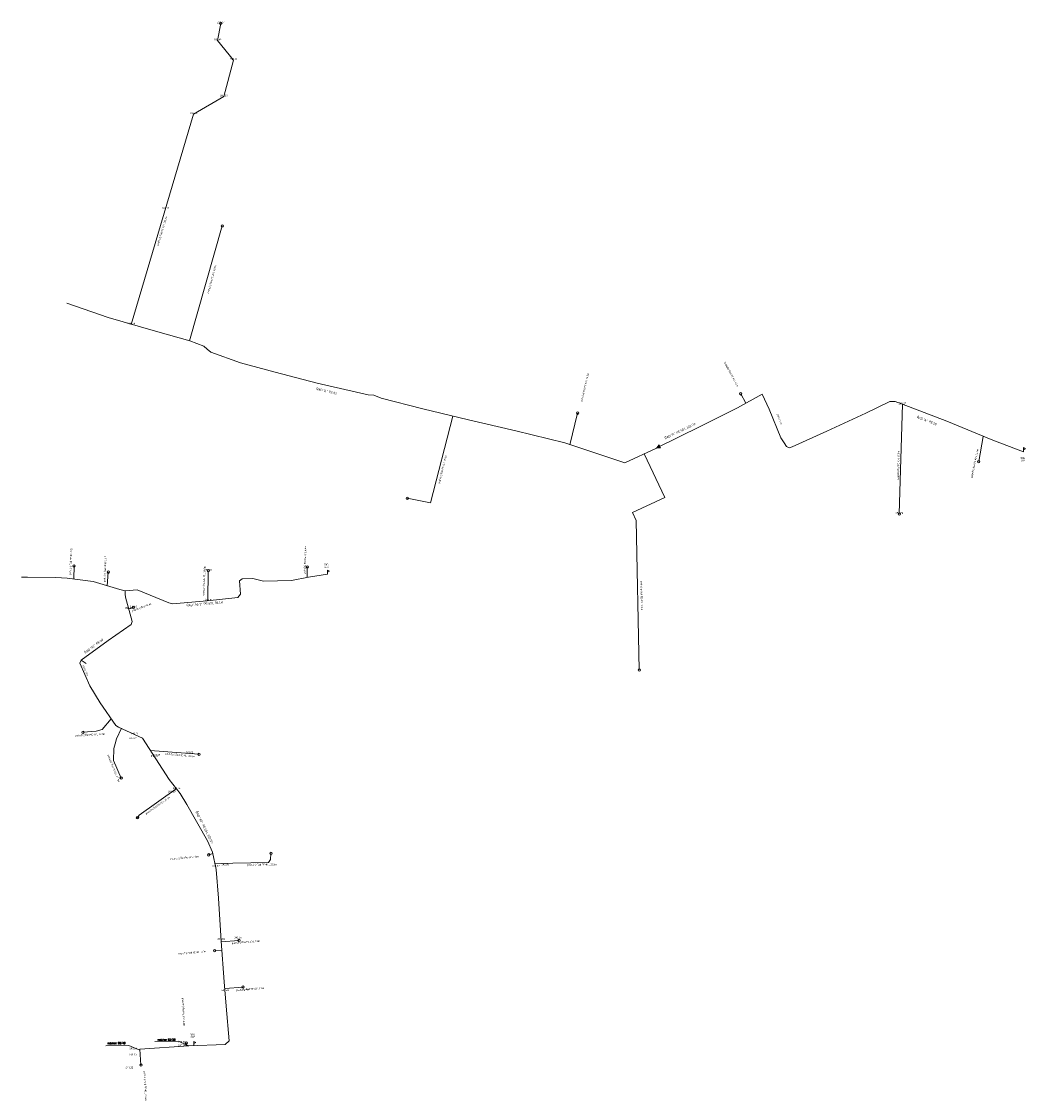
# Model space of a CAD drawing. Header units: metres. Extents: x -623763 to -621216, y -1177070 to -1175605.
# Tile 1 of 2: x -623763 to -623339, y -1177070 to -1176615. Entities that reach past the tile are written whole.
import ezdxf
from ezdxf.enums import TextEntityAlignment as Align

# ---------------------------------------------------------------- set-up
doc = ezdxf.new("R2010")
doc.units = ezdxf.units.M
for name, color, linetype, lineweight in [('04_Sítě_Splašková kanalizace_chraničky', 40, 'Continuous', 0), ('04_Sítě_Splašková kanalizace_místo pro připojení konc.uživatele', 32, 'Continuous', 0), ('04_Sítě_Splašková kanalizace_popis chraniček', 40, 'Continuous', 0), ('04_Sítě_Splašková kanalizace_popis hl.řadu', 32, 'Continuous', 0), ('04_Sítě_Splašková kanalizace_popis přípojek', 32, 'Continuous', 0), ('04_Sítě_Splašková kanalizace_popis redukcí', 32, 'Continuous', 0), ('04_Sítě_Splašková kanalizace_přípojky', 32, 'KSPL-C', 0), ('04_Sítě_Splašková kanalizace_redukce-zaslepeni', 32, 'Continuous', 0), ('04_Sítě_Splašková kanalizace_výšky', 18, 'Continuous', 0)]:
    doc.layers.add(name, color=color, linetype=linetype, lineweight=lineweight)
doc.layers.add('04_Sítě_Splašková kanalizace_hlavní řady', color=32, linetype='KSPL-C')
doc.styles.add('ROMANS', font='wromans.shx', dxfattribs={"width": 0.75})
doc.styles.add('Style-ENGINEERING', font='ENGINEERING.shx')
doc.styles.add('Style-STANDARD', font='STANDARD.shx')
doc.styles.add('Style-WORKING', font='WORKING.shx')
doc.linetypes.add('KSPL-C', pattern='A,3,-1,3,-1,3,-1,[233,mapa.shx,S=1,R=0,X=0,Y=0],-8', length=20)

# ---------------------------------------------------------------- blocks, each defined once
blk = doc.blocks.new('SIG')
at = {"layer": '04_Sítě_Splašková kanalizace_redukce-zaslepeni', "ltscale": 0.5}
blk.add_line((0, 0), (0, 0.86), dxfattribs=at)
at = {"layer": '04_Sítě_Splašková kanalizace_redukce-zaslepeni', "ltscale": 0.5, "flags": 128}
blk.add_lwpolyline([(0, 0.86), (0.86, 1.29), (0, 1.73), (0, 0.86)], dxfattribs=at)
blk = doc.blocks.new('SIGSLP')
at = {"layer": '04_Sítě_Splašková kanalizace_redukce-zaslepeni', "style": 'Style-WORKING'}
for s, p in [('SIG', (-0.02, 0.52)), ('SLP', (0.13, -0.53))]:
    blk.add_text(s, height=0.75, dxfattribs=at).set_placement(p, align=Align.MIDDLE_CENTER)
blk = doc.blocks.new('6.20G')
at = {"layer": '04_Sítě_Splašková kanalizace_místo pro připojení konc.uživatele', "linetype": 'Continuous', "lineweight": 0}
blk.add_circle((0, 0), 0.5, dxfattribs=at)
blk = doc.blocks.new('REDU_17')
at = {"layer": '04_Sítě_Splašková kanalizace_redukce-zaslepeni', "ltscale": 0.5}
for p, q in [((0, 0), (-1.38, 0.69)), ((-1.38, 0.69), (-1.38, 0)), ((-1.38, -0.68), (0, 0)), ((-1.38, 0), (-1.38, -0.68))]:
    blk.add_line(p, q, dxfattribs=at)
at = {"layer": '04_Sítě_Splašková kanalizace_redukce-zaslepeni', "ltscale": 0.5, "flags": 128}
for points in [[(-1.28, -0.52), (-0.22, 0), (-1.28, 0.53), (-1.28, -0.52)], [(-1.18, -0.36), (-0.45, 0), (-1.18, 0.37), (-1.18, -0.36)], [(-1.08, -0.2), (-0.67, 0), (-1.08, 0.2), (-1.08, -0.2)]]:
    blk.add_lwpolyline(points, dxfattribs=at)

msp = doc.modelspace()

# ---------------------------------------------------------------- linework, layer by layer
at = {"layer": '04_Sítě_Splašková kanalizace_chraničky', "lineweight": 0}
msp.add_line((-623738.18, -1176884.75), (-623736.13, -1176886.14), dxfattribs=at)
at = {"layer": '04_Sítě_Splašková kanalizace_chraničky', "lineweight": 0, "flags": 128}
for points in [[(-623447.63, -1176778.68), (-623442.75, -1176790.79)], [(-623738.8, -1176885.96), (-623734.47, -1176895.52)]]:
    msp.add_lwpolyline(points, dxfattribs=at)
at = {"layer": '04_Sítě_Splašková kanalizace_hlavní řady', "lineweight": 13, "ltscale": 0.5, "flags": 128}
for points in [[(-623495.02, -1176795.05), (-623495.26, -1176795.17), (-623508.65, -1176801.38), (-623534, -1176793), (-623554.69, -1176787.89), (-623574.68, -1176783.19), (-623593.84, -1176778.64), (-623611.51, -1176774.14), (-623614.53, -1176772.9), (-623617.03, -1176772.68), (-623638.58, -1176767.71), (-623656.22, -1176763.2), (-623670.94, -1176759.13), (-623683.47, -1176754.75), (-623684.99, -1176753.49), (-623686.42, -1176752.1), (-623692.34, -1176749.95), (-623706.77, -1176745.89), (-623726.76, -1176740.1), (-623744.25, -1176733.97)], [(-623340.26, -1176796.72), (-623353.14, -1176791.82), (-623372.55, -1176783.78), (-623391.73, -1176776.45), (-623394.47, -1176775.5), (-623396.72, -1176775.58), (-623406.8, -1176780.45), (-623423.26, -1176788.05), (-623437.91, -1176794.64), (-623439.24, -1176795.03), (-623440.33, -1176794.57), (-623441.29, -1176792.95), (-623442.75, -1176790.79), (-623447.63, -1176778.68), (-623450.56, -1176772.48), (-623461, -1176778.14), (-623476.52, -1176785.93), (-623495.02, -1176795.05)], [(-623692.67, -1177047.46), (-623677.35, -1177046.91), (-623675.67, -1177045.34), (-623677, -1177030.71), (-623677.74, -1177020.48), (-623679.02, -1177003.34), (-623680.24, -1176985.21), (-623681.14, -1176973.02), (-623682.67, -1176965.76), (-623684.88, -1176960.96), (-623693.6, -1176945.66), (-623696.43, -1176941), (-623701.1, -1176935.09), (-623712.36, -1176917.59), (-623722.38, -1176912.95), (-623723.55, -1176912.29), (-623730.16, -1176902.71), (-623734.47, -1176895.52), (-623738.8, -1176885.96), (-623738.18, -1176884.75), (-623726.78, -1176876.41), (-623717.09, -1176869.6), (-623716.7, -1176868.35), (-623719.54, -1176858.07), (-623719.68, -1176856.88), (-623719.61, -1176855.45), (-623721.85, -1176854.9), (-623733.07, -1176851.56), (-623744.13, -1176850.08), (-623748.91, -1176849.78), (-623760.87, -1176849.72), (-623763.38, -1176849.7)], [(-623634.22, -1176848.38), (-623642.25, -1176849.67), (-623649.42, -1176851.06), (-623661.13, -1176851.33), (-623665.65, -1176850.23), (-623670.17, -1176850.39), (-623671.29, -1176851.19), (-623670.88, -1176856.81), (-623672.06, -1176858.28), (-623684.95, -1176859.64), (-623699.63, -1176860.88), (-623701.16, -1176860.52), (-623714.53, -1176854.99), (-623719.61, -1176855.45)]]:
    msp.add_lwpolyline(points, dxfattribs=at)
at = {"layer": '04_Sítě_Splašková kanalizace_popis redukcí', "lineweight": 0, "flags": 128}
for points in [[(-623727.8, -1177047.46), (-623718.04, -1177047.34), (-623713.41, -1177049.29)], [(-623707.05, -1177045.64), (-623697.3, -1177045.52), (-623692.67, -1177047.46)]]:
    msp.add_lwpolyline(points, dxfattribs=at)
at = {"layer": '04_Sítě_Splašková kanalizace_přípojky', "lineweight": 13, "ltscale": 0.35}
for p, q in [((-623678.61, -1176701.39), (-623692.44, -1176749.96)), ((-623457.48, -1176776.23), (-623459.62, -1176772.27)), ((-623392.7, -1176822.97), (-623391.4, -1176776.65)), ((-623531.76, -1176793.74), (-623528.53, -1176780.43)), ((-623357.3, -1176790.24), (-623359.14, -1176800.87)), ((-623741.36, -1176850.41), (-623741.19, -1176844.93)), ((-623642.73, -1176849.8), (-623642.69, -1176845.37)), ((-623727.2, -1176853.31), (-623726.77, -1176847.55)), ((-623684.51, -1176846.96), (-623684.77, -1176859.54)), ((-623718.15, -1176863.06), (-623716.13, -1176862.42)), ((-623688.47, -1176924.39), (-623709.08, -1176922.78)), ((-623682.54, -1176966.35), (-623684.3, -1176966.88)), ((-623679.02, -1177003.62), (-623671.59, -1177002.97)), ((-623678.73, -1177007.18), (-623681.79, -1177007.38)), ((-623677.48, -1177023.35), (-623669.79, -1177022.71)), ((-623693.83, -1177046.24), (-623693.66, -1177047.54))]:
    msp.add_line(p, q, dxfattribs=at)
at = {"layer": '04_Sítě_Splašková kanalizace_přípojky', "lineweight": 13, "ltscale": 0.35, "flags": 128}
for points in [[(-623679.25, -1176615.89), (-623680.6, -1176623.09), (-623673.88, -1176631.41), (-623678, -1176646.7), (-623690.73, -1176654.18), (-623717.08, -1176742.95)], [(-623600.49, -1176816.34), (-623590.7, -1176818.28), (-623581.17, -1176781.64)], [(-623502.49, -1176888.82), (-623503.78, -1176825.69), (-623505.41, -1176822.3), (-623491.75, -1176816.1), (-623500.47, -1176797.59)], [(-623725.55, -1176909.44), (-623729.28, -1176914.03), (-623731.81, -1176914.71), (-623737.4, -1176915.15)], [(-623721.17, -1176913.46), (-623723.31, -1176917.97), (-623723.83, -1176919.98), (-623724.34, -1176922), (-623724.52, -1176927.07), (-623721.3, -1176934.47)], [(-623714.4, -1176951.24), (-623713.71, -1176950.11), (-623698.03, -1176939.03)], [(-623658.08, -1176966.3), (-623658.25, -1176968.8), (-623659.11, -1176970.09), (-623681.62, -1176970.49)], [(-623712.94, -1177055.63), (-623713.37, -1177048.86), (-623692.67, -1177047.46)]]:
    msp.add_lwpolyline(points, dxfattribs=at)

# ---------------------------------------------------------------- block references
at = {"layer": '04_Sítě_Splašková kanalizace_místo pro připojení konc.uživatele', "lineweight": 0}
for p in [(-623679.25, -1176615.89), (-623678.61, -1176701.39), (-623459.62, -1176772.27), (-623528.53, -1176780.43), (-623359.14, -1176800.87), (-623600.49, -1176816.34), (-623392.7, -1176822.97), (-623741.19, -1176844.93), (-623642.69, -1176845.37), (-623726.77, -1176847.55), (-623684.51, -1176846.96), (-623716.13, -1176862.42), (-623502.49, -1176888.82), (-623737.4, -1176915.15), (-623688.47, -1176924.39), (-623721.3, -1176934.47), (-623714.4, -1176951.24), (-623684.3, -1176966.88), (-623658.08, -1176966.3), (-623671.59, -1177002.97), (-623681.79, -1177007.38), (-623669.79, -1177022.71), (-623693.83, -1177046.24), (-623712.94, -1177055.63)]:
    msp.add_blockref('6.20G', p, dxfattribs=at)
at = {"layer": '04_Sítě_Splašková kanalizace_redukce-zaslepeni', "ltscale": 0.5, "xscale": 1.000009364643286, "yscale": 1.000009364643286, "zscale": 1.000009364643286, "rotation": 206.2641308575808}
msp.add_blockref('REDU_17', (-623495.02, -1176795.05), dxfattribs=at)
at = {"layer": '04_Sítě_Splašková kanalizace_redukce-zaslepeni', "ltscale": 0.5}
for p in [(-623340.26, -1176796.72), (-623634.22, -1176848.38), (-623690.67, -1177047.39)]:
    msp.add_blockref('SIG', p, dxfattribs=at)
at = {"layer": '04_Sítě_Splašková kanalizace_redukce-zaslepeni'}
for p in [(-623340.6, -1176799.88), (-623634.65, -1176844.86), (-623691.14, -1177043.09)]:
    msp.add_blockref('SIGSLP', p, dxfattribs=at)

# ---------------------------------------------------------------- texts
at = {"layer": '04_Sítě_Splašková kanalizace_popis chraniček', "lineweight": 0, "style": 'ROMANS', "width": 0.6}
for s, rotation, p in [('OTRPE L 13.1m', 291.9481, (-623444.54, -1176780.86)), ('OTRPE L 10.5m', 294.3671, (-623737.7, -1176887.07))]:
    msp.add_text(s, height=0.65, rotation=rotation, dxfattribs=at).set_placement(p)
at = {"layer": '04_Sítě_Splašková kanalizace_popis hl.řadu', "lineweight": 13, "style": 'ROMANS', "width": 0.75}
for s, rotation, p in [('ŘAD "A"  PE 63', 346.9654, (-623638.99, -1176770.65)), ('ŘAD "A"  PE 50', 338.8232, (-623385.39, -1176782.46)), ('ŘAD "A"  PE 50 L 182.7m', 25.6738, (-623491.51, -1176791.5)), ('ŘAD "A6-1"  PE 63 L 94.1m', 5.3028, (-623693.64, -1176862.12)), ('ŘAD "A6"  PE 63', 37.8333, (-623736.33, -1176882.05)), ('ŘAD "A6"  PE 63 L 336.5m', 296.8562, (-623690.01, -1176948.79))]:
    msp.add_text(s, height=1, rotation=rotation, dxfattribs=at).set_placement(p)
at = {"layer": '04_Sítě_Splašková kanalizace_popis přípojek', "lineweight": 0, "style": 'ROMANS', "width": 0.75}
for s, rotation, p in [('podružný Řad PE 40 L 141.2m', 72.9537, (-623703.69, -1176703.57)), ('podružný Řad PE 40 L 50.0m', 75.2385, (-623682.67, -1176723.99)), ('podružný Řad PE 40 L 4.5m', 297.8989, (-623464, -1176764.2)), ('podružný Řad PE 40 L 13.5m', 76.0919, (-623525.15, -1176769.65)), ('podružný Řad PE 40 L 45.0m', 76.0919, (-623585.25, -1176804.2)), ('podružný Řad PE 40 L 57.0m', 88.893, (-623392.72, -1176802.58)), ('podružný Řad PE 40 L 11.5m', 78.0588, (-623360.52, -1176801.76)), ('podružný Řad PE 40 L 5.5m', 87.3936, (-623742.21, -1176842.75)), ('podružný Řad PE 40 L 5.7m', 87.3936, (-623727.72, -1176845.84)), ('podružný Řad PE 40 L 4.4m', 87.3936, (-623643.29, -1176842.43)), ('podružný Řad PE 40 L 12.6m', 87.3936, (-623685.93, -1176851.25)), ('podružný Řad PE 40 L 102.4', 270.9146, (-623501.86, -1176857.46)), ('podružný Řad PE 40', 20.118, (-623712.58, -1176862.77)), ('podružný Řad PE 40 L 16.2m', 3.4212, (-623734.4, -1176916.57)), ('podružný Řad PE 40 L 23.5m', 291.7481, (-623724.85, -1176930.48)), ('podružný Řad PE 40 L 20.5m', 354.1641, (-623696.43, -1176925.16)), ('podružný Řad PE 40 L 19.3m', 34.7852, (-623705.64, -1176946.36)), ('podružný Řad PE 40 L 2.0m', 5.1456, (-623694.52, -1176968.47)), ('podružný Řad PE 40 L 22.5m', 1.0687, (-623661.88, -1176971.37)), ('podružný Řad PE 40 L 7.3m', 4.7119, (-623668.64, -1177004.06)), ('podružný Řad PE 40 L 2.0m', 4.7119, (-623691.26, -1177008.49)), ('podružný Řad PE 40 L 7.8m', 4.7119, (-623666.79, -1177023.94)), ('podružný Řad PE 40 L 1.5m', 272.8597, (-623695.37, -1177033.16)), ('podružný Řad PE 40 L 27.0m', 272.8597, (-623711.47, -1177064.41))]:
    msp.add_text(s, height=0.75, rotation=rotation, dxfattribs=at).set_placement(p, align=Align.CENTER)
at = {"layer": '04_Sítě_Splašková kanalizace_popis redukcí', "lineweight": 0, "style": 'Style-STANDARD'}
for s, p in [('redukce 63/50', (-623702.15, -1177044.91)), ('redukce 50/40', (-623723.29, -1177046.33))]:
    msp.add_text(s, height=0.8, dxfattribs=at).set_placement(p, align=Align.MIDDLE_CENTER)
at = {"layer": '04_Sítě_Splašková kanalizace_výšky', "lineweight": 0, "style": 'Style-ENGINEERING'}
for s, p in [('261.27', (-623679.24, -1176615.89)), ('260.46', (-623680.59, -1176623.09)), ('260.43', (-623673.86, -1176631.41)), ('260.06', (-623677.99, -1176646.7)), ('258.84', (-623690.71, -1176654.18)), ('258.77', (-623702.62, -1176694.31)), ('258.74', (-623717.06, -1176742.95)), ('256.27', (-623391.38, -1176776.65)), ('251.79', (-623392.68, -1176822.97)), ('251.33', (-623684.5, -1176846.96)), ('249.95', (-623684.26, -1176859.57)), ('250.53', (-623718.13, -1176863.06)), ('250.53', (-623716.12, -1176862.42)), ('245.27', (-623716.28, -1176917.83)), ('245.21', (-623715.6, -1176916.07)), ('245.01', (-623707.22, -1176925.51)), ('245.02', (-623706.41, -1176925.08)), ('245.01', (-623692.45, -1176923.99)), ('244.89', (-623699.94, -1176940.47)), ('244.73', (-623697.92, -1176939.09)), ('243.92', (-623681.36, -1176971.9)), ('243.98', (-623677.35, -1176971.31)), ('243.62', (-623679.05, -1177002.76)), ('243.35', (-623671.99, -1177002.13)), ('243.28', (-623677.45, -1177024.34)), ('243.49', (-623669.15, -1177024.06)), ('243.14', (-623716.23, -1177048.98)), ('242.99', (-623695.67, -1177046.22)), ('242.99', (-623695.61, -1177047.65)), ('243.30', (-623716.44, -1177051.55)), ('243.22', (-623717.82, -1177057.07))]:
    msp.add_text(s, height=0.75, dxfattribs=at).set_placement(p, align=Align.CENTER)

doc.saveas('drawing.dxf')
